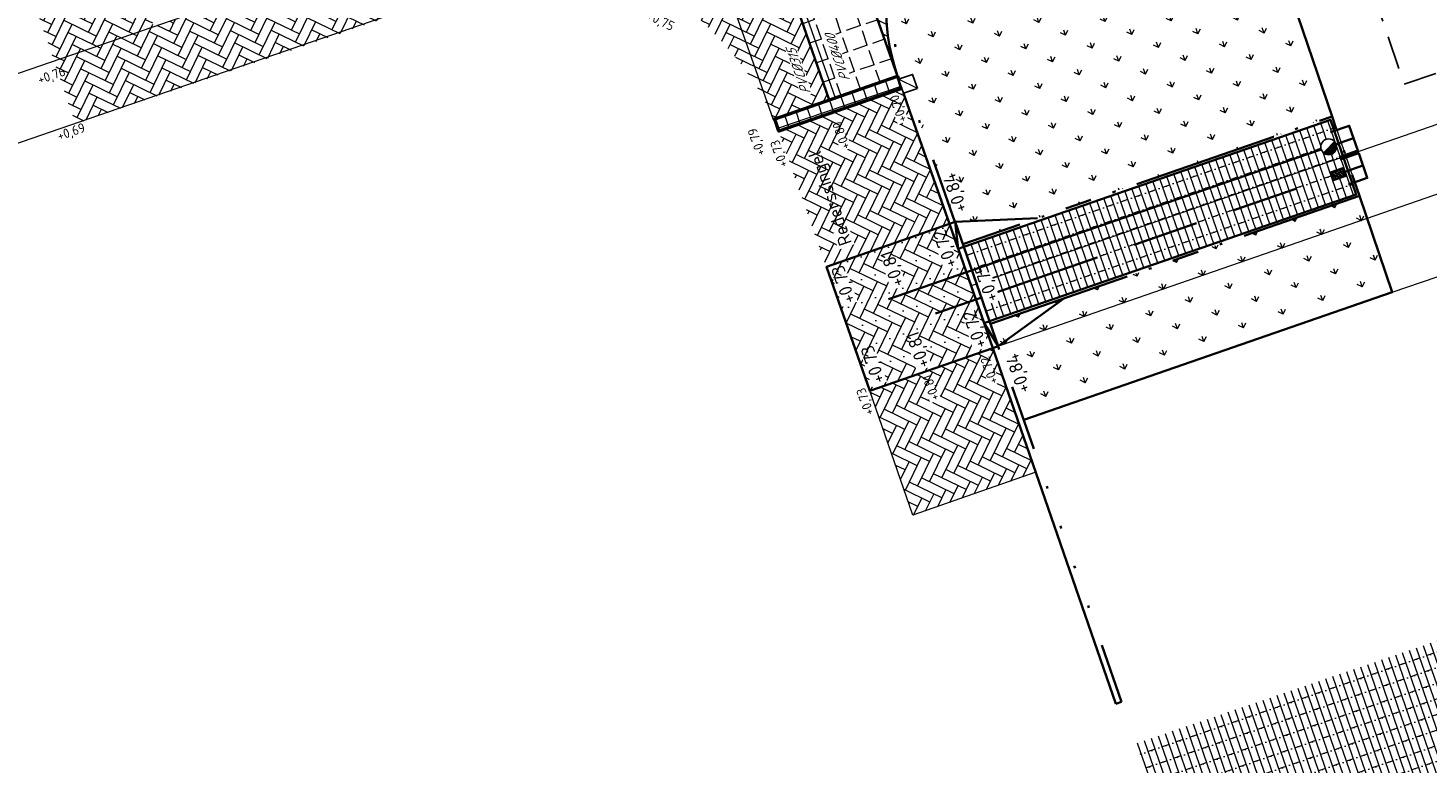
# Model space of a CAD drawing. Header units: metres. Extents: x 264779 to 275389, y 575281 to 580396.
# Tile 33 of 174: x 265262 to 265316, y 576920 to 576948. Entities that reach past the tile are written whole.
import ezdxf

# ---------------------------------------------------------------- set-up
doc = ezdxf.new("R2010")
doc.units = ezdxf.units.M
doc.set_wipeout_variables(frame=1)
for name, pattern in [('B-WE-RI-HWA_HUISAANSLUITING_PVC_160-G', [20, 6.5, -1.5, 2.5, -1.5, 2.5, -1.5, 2.5, -1.5]), ('B-WE-VH-KANTOPSLUITING_OPSLUITBAND_[AFMETINGEN1]-G', [10, 5.5, -0.875, 0, -0.875, 1, -0.875, 0, -0.875]), ('B-WE-VH-KANTOPSLUITING_TROTTOIRBAND_RWS_[AFMETINGEN1]-G', [10, 2.5, -1.5, 0, -1.5, 0, -1.5, 0, -1.5, 0, -1.5]), ('DASHED', [19.05, 12.7, -6.35])]:
    doc.linetypes.add(name, pattern=pattern)
for name, color, linetype, lineweight in [('B-WE-VH-VERHARDING_BETONSTRAATSTEEN_DIKFORMAAT_KEPER-A', 252, 'Continuous', 9), ('B-WE-VH-VERHARDING_STRAATBAKSTEEN_DIKFORMAAT_HALF-A', 252, 'Continuous', 13), ('B-XX-AL-HOOGTELABEL-T25', 252, 'Continuous', 9), ('B-XX-AL-T25', 252, 'Continuous', 9), ('N-WE-GW-BERM-G', 90, 'Continuous', 35), ('N-WE-VH-KANTOPSLUITING_ELEMENT_VERLOOPBAND_110-220x250_190-220x160-G', 40, 'Continuous', 35), ('N-WE-VH-KANTOPSLUITING_INRITBAND_190-220x160-G', 60, 'B-WE-VH-KANTOPSLUITING_GAZONBAND_[AFMETINGEN1]-G', 35), ('N-WE-VH-KANTOPSLUITING_OPSLUITBAND_100x200-G', 60, 'B-WE-VH-KANTOPSLUITING_OPSLUITBAND_[AFMETINGEN1]-G', 35), ('N-WE-VH-KANTOPSLUITING_TROTTOIRBAND_RWS_110-220x250-G', 60, 'B-WE-VH-KANTOPSLUITING_TROTTOIRBAND_RWS_[AFMETINGEN1]-G', 35), ('N-WE-VH-VERHARDING_HERSTRATEN-A', 40, 'Continuous', 18), ('N-WE-VH-VERHARDING_HERSTRATEN-G', 40, 'Continuous', 35), ('N-WE-VH-VERHARDING_NATUURSTEEN-A', 40, 'Continuous', 18), ('N-WE-VH-VERHARDING_NATUURSTEEN-G', 40, 'Continuous', 50), ('N-WE-VH-VERHARDING_STRAATBAKSTEEN_DIKFORMAAT_HALF-G', 40, 'Continuous', 35), ('N-WE-VH-VERHARDING_STRAATBAKSTEEN_DIKFORMAAT_KEPER-G', 40, 'Continuous', 35), ('N-XX-AL-HOOGTELABEL-T25-M', 7, 'Continuous', 25), ('T-WE-GR-TOEKOMSTIG-G', 3, 'DASHED', 25), ('X-XX-AL-T25', 7, 'Continuous', 25)]:
    doc.layers.add(name, color=color, linetype=linetype, lineweight=lineweight)
for name, color, linetype, lineweight, true_color in [('N-BH-KG-GRENS_PERCEEL-G', 160, 'KG-PERCEEL', 18, 0x003fff), ('N-GV-GR-GRAS_BERMKRUIDENMENGSEL-A', 7, 'Continuous', 18, 0x00a500), ('N-OI-RI-DWA_ERFSCHEIDINGSPUT-S', 20, 'Continuous', 25, 0xff3f00), ('N-OI-RI-DWA_HUISAANSLUITING_PVC_160-G', 20, 'B-WE-RI-DWA_HUISAANSLUITING_PVC_160-G', 35, 0xff3f00), ('N-OI-RI-HWA_HUISAANSLUITING_PVC_160-G', 150, 'B-WE-RI-HWA_HUISAANSLUITING_PVC_160-G', 35, 0x007fff), ('N-OI-RI-HWA_HULPSTUK-S', 150, 'Continuous', 25, 0x007fff), ('N-OI-RI-HWA_KOLK-S', 150, 'Continuous', 25, 0x007fff), ('N-WE-RI-DWA_AFDEKKAP-G', 20, 'Continuous', 35, 0xff3f00), ('N-WE-RI-HWA_AFDEKKAP-G', 150, 'Continuous', 35, 0x007fff), ('N-WE-VH-VERHARDING_STRAATBAKSTEEN_DIKFORMAAT_HALF_PAARS-BRUIN-A', 7, 'Continuous', 18, 0x66332b), ('N-WE-VH-VERHARDING_STRAATBAKSTEEN_DIKFORMAAT_KEPER-ROOD-PAARS-A', 7, 'Continuous', 18, 0xa45729)]:
    doc.layers.add(name, color=color, linetype=linetype, lineweight=lineweight, true_color=true_color)
doc.layers.add('X-XX-AL-HULPLAAG-G', color=6, linetype='Continuous', lineweight=18, plot=False)
doc.styles.add('NLCS-ISO-ANNOTATIVE-T25', font='NLCS-ISO.ttf', dxfattribs={"height": 2.5})
doc.styles.add('NLCS-ISO-ANNOTATIVE-T25-BOB', font='NLCS-ISO.ttf', dxfattribs={"oblique": 30, "height": 2.5})
doc.styles.add('NLCS-ISO-M1000-T25', font='NLCS-ISO.ttf', dxfattribs={"height": 2.5})
doc.styles.get("Standard").update_dxf_attribs({"font": 'arial.ttf'})
doc.linetypes.add('B-WE-RI-DWA_HUISAANSLUITING_PVC_160-G', pattern='A,2.5,-1,[160,NLCS.shx,S=0.25,R=0,X=0,Y=0],-1.5,[160,NLCS.shx,S=0.25,R=0,X=0,Y=0],-1.5,[160,NLCS.shx,S=0.25,R=0,X=0,Y=0],-1,2.5', length=10)
doc.linetypes.add('B-WE-VH-KANTOPSLUITING_GAZONBAND_[AFMETINGEN1]-G', pattern='A,4,-3,[160,NLCS.shx,S=0.25,R=0,X=0,Y=0],-3', length=10)
doc.linetypes.add('KG-PERCEEL', pattern='A,2.75,-1,["P",Standard,S=0.9,R=0,X=-0.5,Y=-0.45],-1,2.75,-1,[5,NLCS.shx,S=0.375,R=0,X=0,Y=0],-1', length=9.5)
pattern_1 = [(154.03852576, (71168.26994, 116826.92854), (-0.46121507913, -0.15915605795), [1.38, -0.69]), (64.03852576, (71167.81685, 116825.99798), (-0.46121507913, -0.15915605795), [1.38, -0.69])]

# ---------------------------------------------------------------- blocks, each defined once
blk = doc.blocks.new('*U156')
for p, q in [((-0.5, 0), (0, 0.11)), ((0, 0.11), (-0.5, 0.11)), ((-0.5, 0.11), (-0.5, 0)), ((-0.5, 0), (0, 0)), ((0, 0), (0, 0.11))]:
    blk.add_line(p, q)
blk = doc.blocks.new('*U175')
at = {"ltscale": 0.99999}
blk.add_wipeout([(-1.125, 0.75), (1.125, 0.75), (1.125, -0.75), (-1.125, -0.75)], dxfattribs=at)
h = blk.add_hatch(color=256, dxfattribs=at)
h.paths.add_polyline_path([(1.125, 0.75), (-1.125, 0.75), (-1.125, -0.75), (1.125, -0.75)])
h.paths.add_polyline_path([(1.025, 0.65), (1.025, -0.65), (-1.025, -0.65), (-1.025, 0.65)], flags=16)
h = blk.add_hatch(dxfattribs=at)
h.set_pattern_fill('DOTS', color=256, scale=0.175, style=0)
h.set_pattern_definition([(0, (-0.975, -0.6), (0.138906, 0.277813), [0, -0.277813])])
h.paths.add_polyline_path([(-1.025, -0.65), (1.025, -0.65), (1.025, 0.65), (-1.025, 0.65)])
at = {"ltscale": 0.99999, "flags": 128}
for points in [[(-1.125, -0.75), (1.125, -0.75), (1.125, 0.75), (-1.125, 0.75)], [(-1.025, -0.65), (1.025, -0.65), (1.025, 0.65), (-1.025, 0.65)], [(-1.025, -0.65), (1.025, -0.65), (1.025, 0.65), (-1.025, 0.65)]]:
    blk.add_lwpolyline(points, close=True, dxfattribs=at)
blk = doc.blocks.new('N-SRI-PUT_VWA_KUNSTSTOF-SO')
at = {"ltscale": 0.99999}
blk.add_wipeout([(0, 1.5), (-0.59, 1.38), (-1.16, 0.95), (-1.45, 0.39), (-1.49, -0.16), (-1.4, -0.53), (-1.19, -0.92), (-0.84, -1.24), (-0.33, -1.46), (0.52, -1.41), (0.98, -1.13), (1.38, -0.59), (1.5, 0), (1.29, 0.76), (1.07, 1.05), (0.73, 1.31), (0.4, 1.45)], dxfattribs=at)
h = blk.add_hatch(color=256, dxfattribs=at)
edge = h.paths.add_edge_path()
edge.add_line((1.04, 1.08), (-1.06, -1.06))
edge.add_arc((0, 0), 1.5, 224.8537, 405.9586)
at = {"ltscale": 0.99999, "flags": 128}
blk.add_lwpolyline([(1.5, 0, 1), (-1.5, 0, 1), (1.5, 0)], format="xyb", close=True, dxfattribs=at)
blk = doc.blocks.new('*U206')
at = {"ltscale": 0.99999}
blk.add_wipeout([(-1.125, 1.125), (1.125, 1.125), (1.125, -1.125), (-1.125, -1.125)], dxfattribs=at)
at = {"lineweight": 18, "ltscale": 0.99999}
blk.add_line((-1.125, -1.125), (1.125, 1.125), dxfattribs=at)
at = {"ltscale": 0.99999, "flags": 128}
blk.add_lwpolyline([(-1.125, -1.125), (-1.125, 1.125), (1.125, 1.125), (1.125, -1.125), (-1.125, -1.125)], dxfattribs=at)

msp = doc.modelspace()

# ---------------------------------------------------------------- hatches: boundary and pattern name
at = {"layer": 'B-WE-VH-VERHARDING_BETONSTRAATSTEEN_DIKFORMAAT_KEPER-A'}
h = msp.add_hatch(dxfattribs=at)
h.set_pattern_fill('AVH-BSS_DIKFORMAAT_ELLEBOOG', color=256, scale=25, angle=44.95, pattern_type=2)
h.set_pattern_definition([(64.03852576, (70678.16478, 116628.01264), (-0.15915605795, 0.46121507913), [1.38, -0.69]), (334.03852576, (70677.23423, 116628.46573), (-0.15915605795, 0.46121507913), [1.38, -0.69])])
h.paths.add_polyline_path([(265290.672, 576944.683), (265292.763, 576945.409), (265288.387, 576958.054), (265276.649, 576954.047), (265278.256, 576949.36), (265280.833, 576950.178), (265282.132, 576950.377), (265283.475, 576950.305), (265284.529, 576950.087), (265285.646, 576949.685), (265286.757, 576949.163), (265287.752, 576948.589), (265288.622, 576947.724), (265289.437, 576946.761), (265290.155, 576945.682)])
h = msp.add_hatch(dxfattribs=at)
h.set_pattern_fill('AVH-BSS_DIKFORMAAT_ELLEBOOG', color=256, scale=25, angle=44.95, pattern_type=2)
h.set_pattern_definition([(64.03852576, (71168.26994, 116826.92854), (-0.15915605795, 0.46121507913), [1.38, -0.69]), (334.03852576, (71167.33938, 116827.38163), (-0.15915605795, 0.46121507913), [1.38, -0.69])])
h.paths.add_polyline_path([(265276.149, 576953.963), (265268.169, 576951.209), (265268.984, 576948.846), (265267.093, 576948.193), (265266.278, 576950.557), (265262.497, 576949.252), (265264.114, 576944.509), (265273.495, 576947.708), (265277.784, 576949.196)])
h = msp.add_hatch(dxfattribs=at)
h.set_pattern_fill('AVH-BSS_DIKFORMAAT_ELLEBOOG', color=256, scale=25, angle=134.95, pattern_type=2)
h.set_pattern_definition(pattern_1)
h.paths.add_polyline_path([(265295.525, 576945.838), (265290.85, 576944.216), (265291.099, 576943.502), (265292.658, 576939.058), (265297.334, 576940.698), (265295.386, 576946.319), (265295.361, 576946.31)])
h = msp.add_hatch(dxfattribs=at)
h.set_pattern_fill('AVH-BSS_DIKFORMAAT_ELLEBOOG', color=256, scale=25, angle=134.95, pattern_type=2)
h.set_pattern_definition(pattern_1)
h.paths.add_polyline_path([(265295.947, 576929.618), (265294.311, 576934.343), (265298.975, 576935.975), (265300.612, 576931.251)])
at = {"layer": 'B-WE-VH-VERHARDING_STRAATBAKSTEEN_DIKFORMAAT_HALF-A'}
h = msp.add_hatch(dxfattribs=at)
h.set_pattern_fill('AVH-SBS_DIKFORMAAT_HALFST', color=256, scale=28, angle=89.931, pattern_type=2)
h.set_pattern_definition([(109.01947969, (71174.8105, 116728.02825), (-0.26471419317, -0.09124908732), []), (199.0194797, (71174.4455, 116729.0871), (0.3649963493, -1.0588567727), [0.28, -0.28]), (199.0194797, (71174.3633, 116728.4664), (0.3649963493, -1.0588567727), [0.28, -0.28]), (109.01947969, (71174.49566, 116728.51205), (-0.52942838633, -0.18249817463), [0, -0.56, 0, 0, 0]), (109.01947969, (71174.23094, 116728.4208), (-0.52942838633, -0.18249817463), [0, -0.56, 0, 0, 0])])
h.paths.add_polyline_path([(265319.557, 576923.416), (265319.542, 576923.41), (265319.329, 576924.035), (265319.324, 576924.033), (265318.718, 576925.809), (265304.421, 576920.93), (265307.11, 576913.168), (265321.395, 576918.042)])
at = {"layer": 'N-GV-GR-GRAS_BERMKRUIDENMENGSEL-A'}
h = msp.add_hatch(dxfattribs=at)
h.set_pattern_fill('AGR-KRUIDEN', color=256, scale=0.5625, pattern_type=2)
h.set_pattern_definition([(109.0885258, (229946.4539, 679547.0011), (-1.011904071, 0.491604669), [0.2109375, -1.380052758]), (64.0885258, (229946.4539, 679547.0011), (-1.011904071, 0.491604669), [0.2109375, -0.9140625]), (154.0885258, (229946.4539, 679547.0011), (-0.491604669, -1.011904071), [0.2109375, -0.9140625])])
edge = h.paths.add_edge_path()
edge.add_arc((265302.92, 576948.929), 7.78, 108.9534, 199.1102)
edge.add_line((265295.569, 576946.382), (265295.608, 576946.268))
edge.add_line((265295.608, 576946.268), (265295.933, 576946.379))
edge.add_line((265295.933, 576946.379), (265296.116, 576945.847))
edge.add_line((265296.116, 576945.847), (265295.792, 576945.738))
edge.add_line((265295.792, 576945.738), (265297.84, 576939.921))
edge.add_line((265297.84, 576939.921), (265311.871, 576944.782))
edge.add_line((265311.871, 576944.782), (265310.288, 576949.435))
edge.add_arc((265312.081, 576962.594), 13.281, 208.3519, 262.2397, ccw=False)
h = msp.add_hatch(dxfattribs=at)
h.set_pattern_fill('AGR-KRUIDEN', color=256, scale=0.5625, pattern_type=2)
h.set_pattern_definition([(109.0885258, (229473.9467, 679383.4868), (-1.011904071, 0.491604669), [0.2109375, -1.380052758]), (64.0885258, (229473.9467, 679383.4868), (-1.011904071, 0.491604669), [0.2109375, -0.9140625]), (154.0885258, (229473.9467, 679383.4868), (-0.491604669, -1.011904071), [0.2109375, -0.9140625])])
h.paths.add_polyline_path([(265312.918, 576941.759), (265298.888, 576936.897), (265300.153, 576933.247), (265314.158, 576938.1)])
at = {"layer": 'N-WE-VH-VERHARDING_HERSTRATEN-A'}
h = msp.add_hatch(dxfattribs=at)
h.set_pattern_fill('ANGLE', color=256, scale=0.5625, angle=90, style=0)
h.set_pattern_definition([(109.08852576, (53998.112, 115705.6201), (-0.7426041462, -0.2569832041), [0.5715, -0.2143125]), (199.08852576, (53998.112, 115705.6201), (0.2569832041, -0.7426041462), [0.5715, -0.2143125])])
h.paths.add_polyline_path([(265295.361, 576946.31), (265292.763, 576945.409), (265288.346, 576958.172), (265290.919, 576959.06), (265292.663, 576953.983)])
at = {"layer": 'N-WE-VH-VERHARDING_STRAATBAKSTEEN_DIKFORMAAT_HALF_PAARS-BRUIN-A'}
h = msp.add_hatch(dxfattribs=at)
h.set_pattern_fill('AVH-SBS_DIKFORMAAT_HALFST', color=256, scale=28.125, angle=270.0221, pattern_type=2)
h.set_pattern_definition([(289.110587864, (56362.13393, 114010.34494), (0.2657498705, 0.0920791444), []), (19.11058786, (56362.5022, 114009.2819), (-0.3683165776, 1.062999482), [0.28125, -0.28125]), (19.11058786, (56362.5838, 114009.9055), (-0.3683165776, 1.062999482), [0.28125, -0.28125]), (289.11058786, (56362.45096, 114009.8595), (0.531499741, 0.1841582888), [0, -0.5625, 0, 0, 0]), (289.11058786, (56362.7167, 114009.95155), (0.531499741, 0.1841582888), [0, -0.5625, 0, 0, 0])])
h.paths.add_polyline_path([(265311.809, 576944.655), (265297.873, 576939.827), (265298.855, 576936.992), (265312.791, 576941.82)])
at = {"layer": 'N-WE-VH-VERHARDING_STRAATBAKSTEEN_DIKFORMAAT_KEPER-ROOD-PAARS-A'}
h = msp.add_hatch(dxfattribs=at)
h.set_pattern_fill('AVH-SBS_DIKFORMAAT_KEPER', color=256, scale=28.125, angle=224.86, pattern_type=2)
h.set_pattern_definition([(243.94852576, (71648.1353, 116879.18004), (0.1782353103, -0.51914757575), [1.5525, -0.77625]), (153.94852576, (71649.18137, 116878.66867), (0.1782353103, -0.51914757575), [1.5525, -0.77625]), (243.94852576, (71647.8835, 116878.2231), (0.1782353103, -0.51914757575), [0, -2.32875]), (243.94852576, (71648.5731, 116878.75), (0.1782353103, -0.51914757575), [0, -2.32875])])
edge = h.paths.add_edge_path()
edge.add_arc((265302.92, 576948.929), 8, 154.0318, 199.1102, ccw=False)
edge.add_line((265295.728, 576952.432), (265292.688, 576953.911))
edge.add_line((265292.688, 576953.911), (265295.361, 576946.31))
h = msp.add_hatch(dxfattribs=at)
h.set_pattern_fill('AVH-SBS_DIKFORMAAT_KEPER', color=256, scale=28.125, angle=135.29, pattern_type=2)
h.set_pattern_definition([(154.37852576, (71175.6281, 116715.6657), (-0.5177953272, -0.18212641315), [1.5525, -0.77625]), (64.37852576, (71175.12458, 116714.61583), (-0.5177953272, -0.18212641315), [1.5525, -0.77625]), (154.37852576, (71174.66926, 116715.9103), (-0.5177953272, -0.18212641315), [0, -2.32875]), (154.37852576, (71175.20135, 116715.2247), (-0.5177953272, -0.18212641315), [0, -2.32875])])
h.paths.add_polyline_path([(265297.334, 576940.698), (265292.658, 576939.058), (265294.311, 576934.343), (265298.975, 576935.975), (265297.665, 576939.755)])

# ---------------------------------------------------------------- linework, layer by layer
at = {"layer": 'N-BH-KG-GRENS_PERCEEL-G'}
msp.add_lwpolyline([(265342.55, 576947.789), (265337.024, 576963.813), (265308.705, 576954.088), (265314.158, 576938.1)], close=True, dxfattribs=at)
at = {"layer": 'N-OI-RI-DWA_HUISAANSLUITING_PVC_160-G', "flags": 128}
for points in [[(265312.687, 576943.954), (265311.891, 576943.678)], [(265311.593, 576943.575), (265295.02, 576937.832)]]:
    msp.add_lwpolyline(points, dxfattribs=at)
at = {"layer": 'N-OI-RI-HWA_HUISAANSLUITING_PVC_160-G', "flags": 128}
for points in [[(265312.251, 576942.639), (265313.047, 576942.915)], [(265296.798, 576937.284), (265311.953, 576942.536)]]:
    msp.add_lwpolyline(points, dxfattribs=at)
at = {"layer": 'N-WE-GW-BERM-G', "flags": 128}
for points in [[(265311.871, 576944.782), (265308.705, 576954.088), (265334.187, 576962.839)], [(265312.918, 576941.759), (265314.158, 576938.1), (265300.153, 576933.247)], [(265300.674, 576940.908), (265297.546, 576940.771)], [(265301.723, 576937.88), (265299.183, 576936.047)]]:
    msp.add_lwpolyline(points, dxfattribs=at)
at = {"layer": 'N-WE-RI-DWA_AFDEKKAP-G', "flags": 128}
msp.add_lwpolyline([(265312.142, 576943.236), (265312.851, 576943.481), (265312.523, 576944.426), (265311.814, 576944.181)], dxfattribs=at)
at = {"layer": 'N-WE-RI-HWA_AFDEKKAP-G', "flags": 128}
msp.add_lwpolyline([(265312.502, 576942.197), (265313.211, 576942.442), (265312.883, 576943.387), (265312.175, 576943.141)], dxfattribs=at)
at = {"layer": 'N-WE-VH-KANTOPSLUITING_INRITBAND_190-220x160-G', "flags": 128}
msp.add_lwpolyline([(265298.855, 576936.992), (265297.873, 576939.827)], dxfattribs=at)
at = {"layer": 'N-WE-VH-KANTOPSLUITING_OPSLUITBAND_100x200-G', "flags": 128}
msp.add_lwpolyline([(265298.888, 576936.897), (265312.918, 576941.759), (265311.871, 576944.782), (265297.84, 576939.921)], dxfattribs=at)
at = {"layer": 'N-WE-VH-KANTOPSLUITING_TROTTOIRBAND_RWS_110-220x250-G', "ltscale": 0.99999, "flags": 128}
msp.add_lwpolyline([(265333.065, 576967.508), (265300.393, 576956.287, 0.415015), (265295.569, 576946.382), (265295.608, 576946.268), (265295.402, 576946.197)], format="xyb", dxfattribs=at)
msp.add_lwpolyline([(265303.661, 576922.451), (265303.869, 576922.523), (265299.183, 576936.047)], dxfattribs=at)
at = {"layer": 'N-WE-VH-VERHARDING_HERSTRATEN-G', "flags": 128}
msp.add_lwpolyline([(265295.361, 576946.31), (265292.763, 576945.409), (265288.346, 576958.172), (265290.919, 576959.06), (265292.663, 576953.983)], close=True, dxfattribs=at)
at = {"layer": 'N-WE-VH-VERHARDING_STRAATBAKSTEEN_DIKFORMAAT_HALF-G', "flags": 128}
for points in [[(265295.402, 576946.197), (265295.361, 576946.31)], [(265297.873, 576939.827), (265311.809, 576944.655), (265312.791, 576941.82), (265298.855, 576936.992)], [(265298.647, 576936.92), (265297.665, 576939.755)], [(265303.661, 576922.451), (265298.975, 576935.975)]]:
    msp.add_lwpolyline(points, dxfattribs=at)
at = {"layer": 'N-WE-VH-VERHARDING_STRAATBAKSTEEN_DIKFORMAAT_KEPER-G', "flags": 128}
msp.add_lwpolyline([(265284.115, 577017.247), (265281.278, 577016.272), (265291.304, 576986.771, -0.412828), (265287.27, 576978.535), (265235.538, 576960.681), (265241.925, 576942.175), (265252.33, 576945.743, -0.414208), (265244.065, 576949.767), (265243.543, 576951.279, -0.414214), (265247.567, 576959.544), (265287.402, 576973.292, -0.415601), (265295.677, 576969.239), (265296.19, 576967.723, -0.412833), (265292.156, 576959.487), (265290.919, 576959.06), (265292.663, 576953.983), (265295.361, 576946.31, -0.415015), (265300.322, 576956.495), (265300.159, 576956.968), (265332.832, 576968.189), (265331.37, 576972.445), (265308.855, 576964.713, -0.415155), (265300.59, 576968.769)], format="xyb", close=True, dxfattribs=at)
at = {"layer": 'T-WE-GR-TOEKOMSTIG-G', "ltscale": 0.1, "flags": 128}
msp.add_lwpolyline([(265324.052, 576952.862), (265325.163, 576949.57), (265314.609, 576946.006), (265313.497, 576949.298), (265312.385, 576952.591), (265322.94, 576956.154)], close=True, dxfattribs=at)
at = {"layer": 'X-XX-AL-HULPLAAG-G'}
msp.add_line((265295.361, 576946.31), (265292.663, 576953.983), dxfattribs=at)
at = {"layer": 'X-XX-AL-HULPLAAG-G', "flags": 128}
msp.add_lwpolyline([(265300.322, 576956.495, 0.415015), (265295.361, 576946.31)], format="xyb", dxfattribs=at)
for points in [[(265293.003, 576945.48), (265289.348, 576955.873), (265253.145, 576943.38)], [(265290.644, 576944.651), (265287.814, 576952.699), (265253.961, 576941.017)], [(265322.328, 576946.713), (265298.156, 576938.337)], [(265323.147, 576944.35), (265298.975, 576935.975)]]:
    msp.add_lwpolyline(points, dxfattribs=at)

# ---------------------------------------------------------------- block references
at = {"layer": 'N-WE-VH-KANTOPSLUITING_ELEMENT_VERLOOPBAND_110-220x250_190-220x160-G', "yscale": 2, "zscale": 2}
for p, xscale, rotation in [((265297.338, 576940.699), -2, 289.1105878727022), ((265298.975, 576935.975), 2, 289.1105878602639)]:
    msp.add_blockref('*U156', p, dxfattribs=dict(at, xscale=xscale, rotation=rotation))

# ---------------------------------------------------------------- next in the draw order: block references
at = {"layer": 'N-OI-RI-DWA_ERFSCHEIDINGSPUT-S', "xscale": 0.2000000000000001, "yscale": 0.2000000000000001, "zscale": 0.2000000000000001, "rotation": 0.02206209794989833}
msp.add_blockref('N-SRI-PUT_VWA_KUNSTSTOF-SO', (265311.742, 576943.627), dxfattribs=at)
at = {"layer": 'N-OI-RI-HWA_HULPSTUK-S', "xscale": 0.2250000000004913, "yscale": 0.2250000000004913, "zscale": 0.2250000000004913, "rotation": 19.11058785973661}
msp.add_blockref('*U175', (265312.102, 576942.587), dxfattribs=at)

# ---------------------------------------------------------------- next in the draw order: texts
at = {"layer": 'B-XX-AL-HOOGTELABEL-T25', "char_height": 0.36, "width": 0.36, "attachment_point": 1, "style": 'NLCS-ISO-ANNOTATIVE-T25', "bg_fill": 3, "box_fill_scale": 1.1, "bg_fill_color": 256, "bg_fill_transparency": 0}
for s, insert, rotation in [('+0,75', (265285.961, 576948.825), 333.4392), ('+0,76', (265262.641, 576946.34), 19), ('+0,70', (265295.395, 576944.52), 109.6794), ('+0,80', (265293.231, 576943.487), 109.6794), ('+0,69', (265263.383, 576944.198), 19), ('+0,73', (265290.864, 576942.798), 109.6794), ('+0,73', (265294.135, 576933.371), 109.6794)]:
    msp.add_mtext(s, dxfattribs=dict(at, insert=insert, rotation=rotation))
at = {"layer": 'B-XX-AL-T25', "ltscale": 0.5, "char_height": 0.36, "attachment_point": 5, "rotation": 108.96, "style": 'NLCS-ISO-ANNOTATIVE-T25-BOB', "bg_fill": 3, "box_fill_scale": 1.1, "bg_fill_color": 256, "bg_fill_transparency": 0}
for s, insert in [('\\A1;\\pxql;PVC%%C400', (265293.091, 576946.994)), ('\\A1;\\pxql;PVC%%C315', (265291.612, 576946.472))]:
    msp.add_mtext(s, dxfattribs=dict(at, insert=insert))

# ---------------------------------------------------------------- next in the draw order: hatches: boundary and pattern name
at = {"layer": 'N-WE-VH-VERHARDING_NATUURSTEEN-A'}
h = msp.add_hatch(dxfattribs=at)
h.set_pattern_fill('AVH-BETONPLAAT_BLOK', color=256, scale=1.125, angle=269.6822, pattern_type=2)
h.set_pattern_definition([(288.77070982, (70683.9374, 116264.9575), (0.42606624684, 0.14480177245), []), (18.77070982, (70683.9374, 116264.9575), (-0.14480177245, 0.42606624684), [])])
h.paths.add_polyline_path([(265295.525, 576945.838), (265290.85, 576944.216), (265290.717, 576944.596), (265290.672, 576944.683), (265295.361, 576946.31)])

# ---------------------------------------------------------------- next in the draw order: linework, layer by layer
at = {"layer": 'N-WE-VH-KANTOPSLUITING_TROTTOIRBAND_RWS_110-220x250-G', "ltscale": 0.99999, "flags": 128}
msp.add_lwpolyline([(265297.542, 576940.77), (265296.033, 576945.046), (265295.792, 576945.738), (265295.585, 576945.666)], dxfattribs=at)
at = {"layer": 'N-WE-VH-VERHARDING_NATUURSTEEN-G', "flags": 128}
msp.add_lwpolyline([(265295.525, 576945.838), (265290.85, 576944.216), (265290.717, 576944.596), (265290.672, 576944.683), (265295.361, 576946.31)], close=True, dxfattribs=at)
at = {"layer": 'N-WE-VH-VERHARDING_STRAATBAKSTEEN_DIKFORMAAT_HALF-G', "flags": 128}
msp.add_lwpolyline([(265297.334, 576940.698), (265295.825, 576944.973), (265295.585, 576945.666)], dxfattribs=at)
at = {"layer": 'X-XX-AL-HULPLAAG-G'}
msp.add_line((265312.394, 576943.271), (265311.689, 576943.026), dxfattribs=at)
at = {"layer": 'X-XX-AL-HULPLAAG-G', "flags": 128}
msp.add_lwpolyline([(265295.947, 576929.618), (265294.311, 576934.343), (265298.975, 576935.975), (265300.612, 576931.251)], close=True, dxfattribs=at)

# ---------------------------------------------------------------- next in the draw order: texts
at = {"layer": 'B-XX-AL-HOOGTELABEL-T25', "insert": (265290.009, 576943.24), "char_height": 0.36, "width": 0.36, "attachment_point": 1, "rotation": 109.6794, "style": 'NLCS-ISO-ANNOTATIVE-T25', "bg_fill": 3, "box_fill_scale": 1.1, "bg_fill_color": 256, "bg_fill_transparency": 0}
msp.add_mtext('+0,79', dxfattribs=at)
at = {"layer": 'X-XX-AL-T25', "insert": (265293.161, 576939.812), "char_height": 0.5, "width": 0.5, "attachment_point": 1, "rotation": 108.95, "style": 'NLCS-ISO-ANNOTATIVE-T25', "bg_fill": 3, "box_fill_scale": 1.15, "bg_fill_color": 256, "bg_fill_transparency": 0}
msp.add_mtext('\\pxt11;Rederssingel', dxfattribs=at)

# ---------------------------------------------------------------- next in the draw order: linework, layer by layer
at = {"layer": 'N-WE-VH-VERHARDING_HERSTRATEN-G', "flags": 128}
msp.add_lwpolyline([(265297.334, 576940.698), (265292.658, 576939.058), (265294.311, 576934.343), (265298.975, 576935.975), (265297.665, 576939.755)], close=True, dxfattribs=at)

# ---------------------------------------------------------------- next in the draw order: block references
at = {"layer": 'N-OI-RI-HWA_KOLK-S', "xscale": 0.24962, "yscale": 0.24962, "zscale": 0.24962, "rotation": 108.8989863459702}
msp.add_blockref('*U206', (265295.759, 576946.022), dxfattribs=at)

# ---------------------------------------------------------------- next in the draw order: texts
at = {"layer": 'N-XX-AL-HOOGTELABEL-T25-M', "char_height": 0.5, "width": 1.04288, "attachment_point": 1, "rotation": 109.0885, "style": 'NLCS-ISO-M1000-T25', "bg_fill": 3, "box_fill_scale": 1.1, "bg_fill_color": 256, "bg_fill_transparency": 0}
for insert in [(265297.552, 576941.063), (265299.947, 576934.202)]:
    msp.add_mtext('+0,84', dxfattribs=dict(at, insert=insert))

# ---------------------------------------------------------------- next in the draw order: texts
at = {"layer": 'B-XX-AL-HOOGTELABEL-T25', "char_height": 0.36, "width": 0.36, "attachment_point": 1, "rotation": 109.6794, "style": 'NLCS-ISO-ANNOTATIVE-T25', "bg_fill": 3, "box_fill_scale": 1.1, "bg_fill_color": 256, "bg_fill_transparency": 0}
for s, insert in [('+0,72', (265298.854, 576934.564)), ('+0,81', (265296.629, 576933.927))]:
    msp.add_mtext(s, dxfattribs=dict(at, insert=insert))
at = {"layer": 'N-XX-AL-HOOGTELABEL-T25-M', "char_height": 0.5, "width": 1.04288, "attachment_point": 1, "rotation": 109.0885, "style": 'NLCS-ISO-M1000-T25', "bg_fill": 3, "box_fill_scale": 1.1, "bg_fill_color": 256, "bg_fill_transparency": 0}
for s, insert in [('+0,72', (265297.173, 576938.966)), ('+0,81', (265295.153, 576938.239)), ('+0,73', (265293.305, 576937.609)), ('+0,75', (265298.729, 576937.666)), ('+0,73', (265294.425, 576934.563))]:
    msp.add_mtext(s, dxfattribs=dict(at, insert=insert))

# ---------------------------------------------------------------- next in the draw order: texts
for s, insert in [('+0,72', (265298.298, 576935.903)), ('+0,81', (265296.128, 576935.153))]:
    msp.add_mtext(s, dxfattribs=dict(at, insert=insert))

doc.saveas('drawing.dxf')
